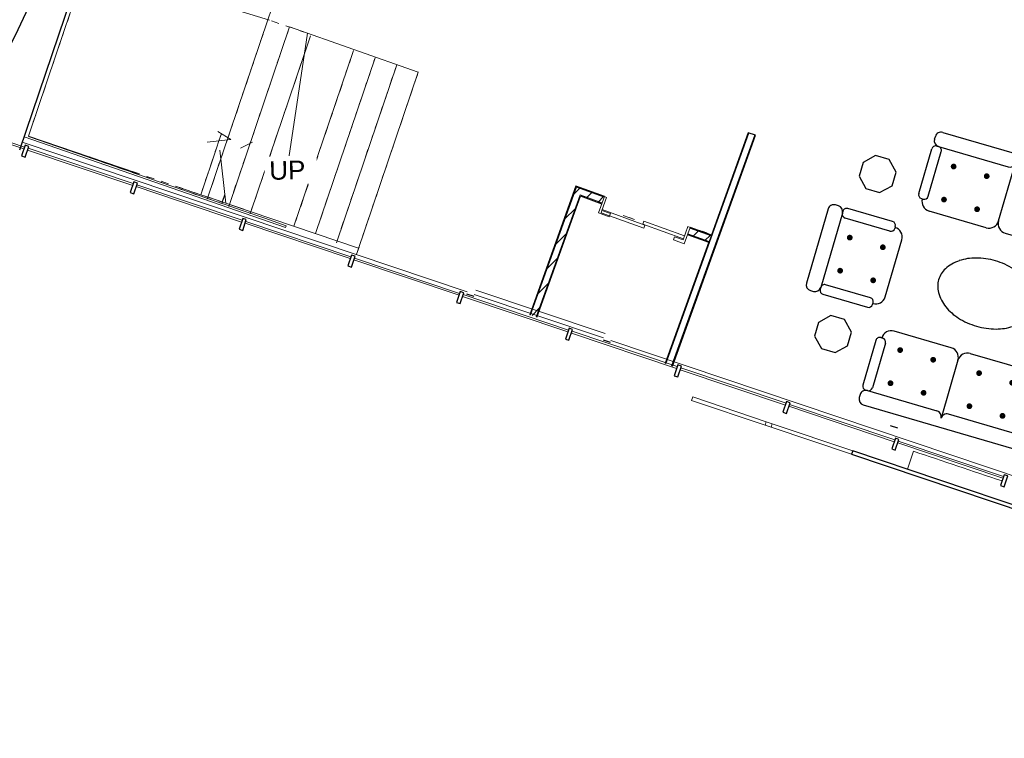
# Model space of a CAD drawing. Header units: inches. Extents: x 424 to 2043, y -237 to 445.
# Tile 69 of 256: x 708 to 721, y -154 to -144. Entities that reach past the tile are written whole.
import ezdxf

# ---------------------------------------------------------------- set-up
doc = ezdxf.new("R2010")
doc.units = ezdxf.units.IN
doc.header["$MEASUREMENT"] = 0
doc.linetypes.add('Overhead', pattern=[0.003969, 0.002381, -0.001587])
for name, color, linetype in [('1', 8, 'Continuous'), ('FUR', 6, 'Continuous'), ('RED', 1, 'Continuous')]:
    doc.layers.add(name, color=color, linetype=linetype)
for name, color, linetype, lineweight in [('A-DOOR', 31, 'Continuous', 9), ('A-FLOR', 192, 'Continuous', 9), ('A-GENM', 13, 'Continuous', 9), ('A-GLAZ-CURT', 52, 'Continuous', 9), ('A-GLAZ-CWMG', 51, 'Continuous', 9), ('A-WALL', 113, 'Continuous', 9), ('A-WALL-PATT', 111, 'Continuous', 25), ('S-STRS', 31, 'Continuous', 9), ('S-STRS-ANNO', 31, 'Continuous', 9), ('S-STRS-IDEN', 31, 'Continuous', 9), ('S-STRS-MBND', 31, 'Overhead', 9)]:
    doc.layers.add(name, color=color, linetype=linetype, lineweight=lineweight)
doc.styles.add('Arial', font='arial.ttf', dxfattribs={"height": 0.29506})
pattern_1 = [(44.69866, (853.22003, -134.97725), (-0.2110134, 0.2132448), []), (134.69866, (853.22003, -134.97725), (-0.2132448, -0.2110134), [])]
pattern_2 = [(359.69866, (853.22003, -134.97725), (0.00078891, 0.14999793), []), (89.69866, (853.22003, -134.97725), (-0.14999793, 0.00078891), [])]
pattern_3 = [(44.69866, (853.22003, -134.97725), (-0.1055067, 0.1066224), [])]

# ---------------------------------------------------------------- blocks, each defined once
blk = doc.blocks.new('Generic Models 2 - Generic Models 2-140614-اول')
at = {"layer": 'A-GENM'}
blk.add_line((-133.007, -16.203), (-132.924, -15.967), dxfattribs=at)
blk.add_open_spline([(-131.761, -16.378), (-132.148, -16.241), (-132.536, -16.104), (-132.924, -15.967)], degree=3, dxfattribs=at)
blk.add_open_spline([(-133.024, -16.25), (-132.372, -16.48), (-131.069, -16.942), (-129.119, -17.632), (-127.175, -18.32), (-125.238, -19.006), (-123.792, -19.518), (-122.938, -19.82), (-122.726, -19.895), (-122.673, -19.914)], degree=3, knots=[0, 0, 0, 0, 0.125, 0.25, 0.375, 0.5, 0.625, 0.65625, 0.6665695, 0.6665695, 0.6665695, 0.6665695], dxfattribs=at)
blk = doc.blocks.new('Generic Models 4 - Generic Models 4-152240-اول')
at = {"layer": 'A-GENM'}
for p, q in [((-135.84, -15.252), (-135.823, -15.206)), ((-134.874, -15.594), (-135.84, -15.252)), ((-135.823, -15.206), (-134.858, -15.548)), ((-134.858, -15.548), (-134.874, -15.594)), ((-134.858, -15.548), (-134.781, -15.575)), ((-134.797, -15.621), (-134.781, -15.575)), ((-134.781, -15.575), (-133.725, -15.949)), ((-134.797, -15.621), (-134.874, -15.594)), ((-133.741, -15.995), (-134.797, -15.621))]:
    blk.add_line(p, q, dxfattribs=at)
at = {"layer": 'A-GENM', "lineweight": 25}
for p, q in [((-133.725, -15.949), (-133.741, -15.995)), ((-123.547, -19.552), (-133.725, -15.949)), ((-133.741, -15.995), (-123.564, -19.598))]:
    blk.add_line(p, q, dxfattribs=at)
blk = doc.blocks.new('System Panel - Glazed-153684-اول')
at = {"layer": 'A-GLAZ-CURT', "lineweight": 18}
for p, q in [((0.732, 0.05), (-0.732, 0.05)), ((-0.732, 0.05), (-0.732, 0.025)), ((-0.732, 0.025), (0.732, 0.025)), ((0.732, 0.025), (0.732, 0.05))]:
    blk.add_line(p, q, dxfattribs=at)
blk = doc.blocks.new('Rectangular Mullion - 50 x 150mm-137391-اول')
at = {"layer": 'A-GLAZ-CWMG', "lineweight": 25}
for p, q in [((-0.025, 0.075), (0.025, 0.075)), ((-0.025, -0.075), (-0.025, 0.075)), ((0.025, 0.075), (0.025, -0.075)), ((0.025, -0.075), (-0.025, -0.075))]:
    blk.add_line(p, q, dxfattribs=at)
blk = doc.blocks.new('Side_opening_ElevatorLift_Door_with_Call_buttons_9478_0001 - 12000 x 2290 Opening-236782-همکف')
at = {"layer": 'A-DOOR', "lineweight": 18}
for p, q in [((-0.6, 0.18), (-0.6, -0.05)), ((-0.45, 0.18), (-0.6, 0.18)), ((-0.57, -0.05), (-0.57, 0.135)), ((-0.57, 0.135), (-0.45, 0.135)), ((-0.45, 0.135), (-0.45, 0.18)), ((0.57, 0.165), (-0.03, 0.165)), ((-0.03, 0.165), (-0.03, 0.122)), ((0.6, 0.18), (0.45, 0.18)), ((0.45, 0.18), (0.45, 0.135)), ((0.45, 0.135), (0.57, 0.135)), ((0.57, 0.122), (0.57, 0.165)), ((0.57, 0.135), (0.57, -0.05)), ((0.6, -0.05), (0.6, 0.18)), ((0, 0.122), (-0.57, 0.122)), ((-0.57, 0.122), (-0.57, 0.08)), ((-0.57, 0.08), (0, 0.08)), ((-0.03, 0.122), (0.57, 0.122)), ((0, 0.08), (0, 0.122)), ((-0.6, -0.05), (-0.57, -0.05)), ((0.57, -0.05), (0.6, -0.05))]:
    blk.add_line(p, q, dxfattribs=at)
at = {"layer": 'A-DOOR'}
for p, q in [((0.125, 0.1), (0.196, 0.1)), ((0.125, 0.1), (0.196, 0.1)), ((0.285, 0.1), (0.125, 0.1)), ((-0.863, -0.05), (-0.863, -0.053)), ((-0.736, -0.053), (-0.863, -0.053)), ((-0.832, -0.053), (-0.832, -0.056)), ((-0.832, -0.053), (-0.832, -0.056)), ((-0.832, -0.056), (-0.831, -0.056)), ((-0.768, -0.056), (-0.832, -0.056)), ((-0.832, -0.056), (-0.831, -0.056)), ((-0.831, -0.056), (-0.832, -0.056)), ((-0.83, -0.053), (-0.83, -0.055)), ((-0.77, -0.055), (-0.77, -0.053)), ((-0.769, -0.056), (-0.768, -0.056)), ((-0.769, -0.056), (-0.768, -0.056)), ((-0.768, -0.056), (-0.769, -0.056)), ((-0.768, -0.056), (-0.768, -0.053)), ((-0.768, -0.056), (-0.768, -0.053)), ((-0.736, -0.053), (-0.736, -0.05))]:
    blk.add_line(p, q, dxfattribs=at)
blk = doc.blocks.new('jjjr')
at = {"layer": '1'}
for radius, start, end in [(60.607, 352.65663, 355.11593), (61.107, 352.64778, 355.12459)]:
    blk.add_arc((-82.043, -107.996, 13.052), radius, start, end, dxfattribs=at)
blk = doc.blocks.new('A$C619C24AE')
at = {"layer": '1', "color": 83}
for p, q in [((1.4543, 1.867), (1.4543, 2.3941)), ((1.4543, 0.6048), (1.4543, 0.0778))]:
    blk.add_line(p, q, dxfattribs=at)
at = {"layer": '1', "color": 83, "const_width": 0.0245}
for points in [[(0.9463, 2.1997, -1), (0.9463, 2.2252, -1)], [(1.2463, 2.1997, -1), (1.2463, 2.2252, -1)], [(1.6624, 2.1997, 1), (1.6624, 2.2252, 1)], [(1.9624, 2.1997, 1), (1.9624, 2.2252, 1)], [(0.9463, 1.8997, -1), (0.9463, 1.9252, -1)], [(1.2463, 1.8997, -1), (1.2463, 1.9252, -1)], [(1.6624, 1.8997, 1), (1.6624, 1.9252, 1)], [(1.9624, 1.8997, 1), (1.9624, 1.9252, 1)], [(0.2637, 1.3652, -1), (0.2382, 1.3652, -1)], [(0.5637, 1.3652, -1), (0.5382, 1.3652, -1)], [(0.2637, 1.0652, -1), (0.2382, 1.0652, -1)], [(0.5637, 1.0652, -1), (0.5382, 1.0652, -1)], [(0.9463, 0.5603, 1), (0.9463, 0.5348, 1)], [(1.2463, 0.5603, 1), (1.2463, 0.5348, 1)], [(1.6624, 0.5603, -1), (1.6624, 0.5348, -1)], [(1.9624, 0.5603, -1), (1.9624, 0.5348, -1)], [(0.9463, 0.2603, 1), (0.9463, 0.2348, 1)], [(1.2463, 0.2603, 1), (1.2463, 0.2348, 1)], [(1.6624, 0.2603, -1), (1.6624, 0.2348, -1)], [(1.9624, 0.2603, -1), (1.9624, 0.2348, -1)]]:
    blk.add_lwpolyline(points, format="xyb", close=True, dxfattribs=at)
at = {"layer": 'FUR', "color": 83}
for p, q in [((0.7199, 2.3941), (0.7199, 2.42)), ((0.7718, 2.4718), (2.1369, 2.4718)), ((2.1887, 2.3941), (2.1887, 2.42)), ((0.7545, 2.3422), (0.7718, 2.3422)), ((0.7718, 2.3422), (1.4025, 2.3422)), ((2.1369, 2.3422), (1.5062, 2.3422)), ((2.1542, 2.3422), (2.1369, 2.3422)), ((0.7199, 1.9016), (0.7199, 2.3077)), ((0.8063, 1.9016), (0.8063, 2.3077)), ((2.1023, 1.9016), (2.1023, 2.3077)), ((2.1887, 1.9016), (2.1887, 2.3077)), ((0.7545, 1.867), (0.7718, 1.867)), ((2.1542, 1.867), (2.1369, 1.867)), ((1.3679, 1.7806), (0.8495, 1.7806)), ((1.5407, 1.7806), (2.0591, 1.7806)), ((0, 1.5521), (0, 0.8782)), ((0.0778, 1.604), (0.0518, 1.604)), ((0.1296, 1.5694), (0.1296, 1.5521)), ((0.1296, 1.5521), (0.1296, 0.8782)), ((0.5702, 1.604), (0.1642, 1.604)), ((0.6048, 1.5694), (0.6048, 1.5521)), ((0.5702, 1.5176), (0.1642, 1.5176)), ((0.6912, 0.956), (0.6912, 1.4744)), ((0.1296, 0.8782), (0.1296, 0.8609)), ((0.5702, 0.9128), (0.1642, 0.9128)), ((0.6048, 0.8609), (0.6048, 0.8782)), ((0.0518, 0.8264), (0.0778, 0.8264)), ((0.1642, 0.8264), (0.5702, 0.8264)), ((1.3679, 0.6912), (0.8495, 0.6912)), ((1.5407, 0.6912), (2.0591, 0.6912)), ((0.7545, 0.6048), (0.7718, 0.6048)), ((2.1542, 0.6048), (2.1369, 0.6048)), ((0.7199, 0.5702), (0.7199, 0.1642)), ((0.8063, 0.5702), (0.8063, 0.1642)), ((2.1023, 0.5702), (2.1023, 0.1642)), ((2.1887, 0.5702), (2.1887, 0.1642)), ((0.7545, 0.1296), (0.7718, 0.1296)), ((0.7718, 0.1296), (1.4025, 0.1296)), ((2.1369, 0.1296), (1.5062, 0.1296)), ((2.1542, 0.1296), (2.1369, 0.1296)), ((0.7199, 0.0778), (0.7199, 0.0518)), ((0.7718, 0), (2.1369, 0)), ((2.1887, 0.0778), (2.1887, 0.0518))]:
    blk.add_line(p, q, dxfattribs=at)
for centre, radius, start, end in [((0.7718, 2.42), 0.0518, 90, 180), ((2.1369, 2.42), 0.0518, 0, 90), ((0.7718, 2.3941), 0.0518, 180, 270), ((0.7545, 2.3077), 0.0346, 90, 180), ((0.7718, 2.3077), 0.0346, 360, 90), ((1.4025, 2.3941), 0.0518, 270, 0), ((1.5062, 2.3941), 0.0518, 180, 270), ((2.1369, 2.3077), 0.0346, 90, 180), ((2.1369, 2.3941), 0.0518, 270, 0), ((2.1542, 2.3077), 0.0346, 0, 90), ((0.7545, 1.9016), 0.0346, 180, 270), ((0.7718, 1.9016), 0.0346, 270, 360), ((2.1369, 1.9016), 0.0346, 180, 270), ((2.1542, 1.9016), 0.0346, 270, 0), ((0.8495, 1.867), 0.0864, 180, 270), ((1.3679, 1.867), 0.0864, 270, 360), ((1.5407, 1.867), 0.0864, 180, 270), ((2.0591, 1.867), 0.0864, 270, 0), ((0.0518, 1.5521), 0.0518, 90, 180), ((0.0778, 1.5521), 0.0518, 0, 90), ((0.1642, 1.5694), 0.0346, 90, 180), ((0.1642, 1.5521), 0.0346, 180, 270), ((0.5702, 1.5694), 0.0346, 0, 90), ((0.5702, 1.5521), 0.0346, 270, 0), ((0.6048, 1.4744), 0.0864, 0, 90), ((0.6048, 0.956), 0.0864, 270, 0), ((0.0518, 0.8782), 0.0518, 180, 270), ((0.0778, 0.8782), 0.0518, 270, 0), ((0.1642, 0.8782), 0.0346, 90, 180), ((0.1642, 0.8609), 0.0346, 180, 270), ((0.5702, 0.8782), 0.0346, 0, 90), ((0.5702, 0.8609), 0.0346, 270, 0), ((0.8495, 0.6048), 0.0864, 90, 180), ((1.3679, 0.6048), 0.0864, 0, 90), ((1.5407, 0.6048), 0.0864, 90, 180), ((2.0591, 0.6048), 0.0864, 0, 90), ((0.7545, 0.5702), 0.0346, 90, 180), ((0.7718, 0.5702), 0.0346, 0, 90), ((2.1369, 0.5702), 0.0346, 90, 180), ((2.1542, 0.5702), 0.0346, 0, 90), ((0.7545, 0.1642), 0.0346, 180, 270), ((0.7718, 0.0778), 0.0518, 90, 180), ((0.7718, 0.1642), 0.0346, 270, 0), ((1.4025, 0.0778), 0.0518, 0, 90), ((1.5062, 0.0778), 0.0518, 90, 180), ((2.1369, 0.1642), 0.0346, 180, 270), ((2.1369, 0.0778), 0.0518, 0, 90), ((2.1542, 0.1642), 0.0346, 270, 0), ((0.7718, 0.0518), 0.0518, 180, 270), ((2.1369, 0.0518), 0.0518, 270, 0)]:
    blk.add_arc(centre, radius, start, end, dxfattribs=at)
at = {"layer": 'RED', "color": 26}
for p, q in [((0.2671, 2.1136), (0.1795, 2.026)), ((0.391, 2.1136), (0.2671, 2.1136)), ((0.4786, 2.026), (0.391, 2.1136)), ((0.1795, 2.026), (0.1795, 1.9021)), ((0.4786, 1.9021), (0.4786, 2.026)), ((0.1795, 1.9021), (0.2671, 1.8145)), ((0.391, 1.8145), (0.4786, 1.9021)), ((0.2671, 1.8145), (0.391, 1.8145)), ((0.2837, 0.6678), (0.1961, 0.5802)), ((0.4076, 0.6678), (0.2837, 0.6678)), ((0.4952, 0.5802), (0.4076, 0.6678)), ((0.1961, 0.5802), (0.1961, 0.4563)), ((0.4952, 0.4563), (0.4952, 0.5802)), ((0.1961, 0.4563), (0.2837, 0.3687)), ((0.4076, 0.3687), (0.4952, 0.4563)), ((0.2837, 0.3687), (0.4076, 0.3687))]:
    blk.add_line(p, q, dxfattribs=at)
for centre, radius, start, end in [((1.4809, 1.0646), 0.4551, 105.92595, 124.56253), ((1.5266, 0.9043), 0.6218, 90, 105.92595), ((1.5266, 0.9043), 0.6218, 74.07405, 90), ((1.5723, 1.0646), 0.4551, 55.43747, 74.07405), ((1.411, 1.1659), 0.332, 124.56253, 148.98245), ((1.6422, 1.1659), 0.332, 31.01755, 55.43747), ((1.3045, 1.23), 0.2077, 148.98245, 180), ((1.7487, 1.23), 0.2077, 0, 31.01755), ((1.3045, 1.23), 0.2077, 180, 211.01755), ((1.7487, 1.23), 0.2077, 328.98245, 0), ((1.411, 1.294), 0.332, 211.01755, 235.43747), ((1.6422, 1.294), 0.332, 304.56253, 328.98245), ((1.4809, 1.3954), 0.4551, 235.43747, 254.07405), ((1.5266, 1.5557), 0.6218, 254.07405, 270), ((1.5266, 1.5557), 0.6218, 270, 285.92595), ((1.5723, 1.3954), 0.4551, 285.92595, 304.56253)]:
    blk.add_arc(centre, radius, start, end, dxfattribs=at)

msp = doc.modelspace()

# ---------------------------------------------------------------- hatches: boundary and pattern name
at = {"layer": 'A-WALL-PATT', "lineweight": 9}
h = msp.add_hatch(dxfattribs=at)
h.set_pattern_fill('FP_3', color=256, angle=-0.3013, style=0, pattern_type=2)
h.set_pattern_definition(pattern_2)
h.paths.add_polyline_path([(714.373, -148.049), (714.983, -146.356), (714.973, -146.352), (714.364, -148.046)], flags=0)
h = msp.add_hatch(dxfattribs=at)
h.set_pattern_fill('FP_4', color=256, angle=-0.3013, style=0, pattern_type=2)
h.set_pattern_definition(pattern_3)
h.paths.add_polyline_path([(714.449, -148.076), (715.055, -146.392), (714.979, -146.365), (714.373, -148.049)], flags=0)
h = msp.add_hatch(dxfattribs=at)
h.set_pattern_fill('FP_3', color=256, angle=-0.3013, style=0, pattern_type=2)
h.set_pattern_definition(pattern_2)
h.paths.add_polyline_path([(716.758, -147.005), (716.761, -146.996), (716.479, -146.894), (716.476, -146.904), (716.479, -146.905)], flags=0)
h.paths.add_polyline_path([(715.346, -146.497), (715.35, -146.488), (714.983, -146.356), (714.979, -146.365), (715.32, -146.488)], flags=0)
h = msp.add_hatch(dxfattribs=at)
h.set_pattern_fill('FP_2', color=256, angle=-0.3013, style=0, pattern_type=2)
h.set_pattern_definition(pattern_1)
h.paths.add_polyline_path([(714.458, -148.08), (715.037, -146.471), (715.028, -146.467), (714.449, -148.076)], flags=0)
h = msp.add_hatch(dxfattribs=at)
h.set_pattern_fill('FP_4', color=256, angle=-0.3013, style=0, pattern_type=2)
h.set_pattern_definition(pattern_3)
h.paths.add_polyline_path([(716.731, -147.08), (716.758, -147.005), (716.476, -146.904), (716.448, -146.979), (716.673, -147.06)], flags=0)
h.paths.add_polyline_path([(715.319, -146.572), (715.346, -146.497), (715.055, -146.392), (715.028, -146.467), (715.316, -146.571)], flags=0)
h = msp.add_hatch(dxfattribs=at)
h.set_pattern_fill('FP_2', color=256, angle=-0.3013, style=0, pattern_type=2)
h.set_pattern_definition(pattern_1)
h.paths.add_polyline_path([(716.727, -147.09), (716.731, -147.08), (716.448, -146.979), (716.445, -146.988), (716.643, -147.059)], flags=0)
h.paths.add_polyline_path([(715.316, -146.582), (715.319, -146.572), (715.037, -146.471), (715.034, -146.48), (715.316, -146.582)], flags=0)

# ---------------------------------------------------------------- linework, layer by layer
msp.add_line((717.342, -145.677), (717.246, -145.648))
at = {"layer": 'A-FLOR'}
for p, q in [((711.144, -146.896), (707.695, -145.701)), ((707.67, -145.771), (713.539, -147.746)), ((711.152, -146.873), (711.144, -146.896)), ((713.633, -147.778), (715.339, -148.352)), ((715.358, -148.295), (713.652, -147.721)), ((715.434, -148.384), (722.876, -150.889))]:
    msp.add_line(p, q, dxfattribs=at)
at = {"layer": 'A-WALL', "lineweight": 25}
for p, q in [((707.637, -145.872), (708.971, -141.936)), ((716.246, -148.723), (717.342, -145.677)), ((717.246, -145.648), (716.761, -146.996)), ((714.973, -146.352), (714.364, -148.046)), ((715.35, -146.488), (714.973, -146.352)), ((714.458, -148.08), (715.034, -146.48)), ((715.034, -146.48), (715.316, -146.582)), ((716.761, -146.996), (716.479, -146.894)), ((716.445, -146.988), (716.727, -147.09)), ((716.727, -147.09), (716.152, -148.689)), ((713.531, -147.77), (713.625, -147.802)), ((715.331, -148.376), (715.426, -148.408)), ((719.12, -149.508), (719.215, -149.54))]:
    msp.add_line(p, q, dxfattribs=at)
at = {"layer": 'A-WALL'}
for p, q in [((716.161, -148.693), (717.256, -145.651)), ((716.236, -148.72), (717.332, -145.674)), ((714.979, -146.365), (714.373, -148.049)), ((715.346, -146.497), (714.979, -146.365)), ((715.028, -146.467), (714.449, -148.076)), ((715.319, -146.572), (715.028, -146.467)), ((716.731, -147.08), (716.448, -146.979)), ((716.758, -147.005), (716.476, -146.904)), ((716.731, -147.08), (716.761, -146.996))]:
    msp.add_line(p, q, dxfattribs=at)
at = {"layer": 'S-STRS'}
for p, q in [((708.545, -143.416), (710.932, -144.162)), ((710.911, -144.155), (711.007, -143.871)), ((708.232, -144.272), (708.328, -143.988)), ((710.109, -146.523), (710.911, -144.155)), ((707.751, -145.693), (708.232, -144.272)), ((710.393, -146.619), (711.195, -144.251)), ((712.892, -144.848), (711.195, -144.251)), ((711.445, -144.449), (711.473, -144.367)), ((710.686, -146.688), (711.445, -144.449)), ((711.254, -146.88), (712.041, -144.56)), ((711.538, -146.977), (712.325, -144.656)), ((711.823, -147.073), (712.609, -144.752)), ((712.097, -147.197), (712.893, -144.848)), ((712.895, -144.849), (712.892, -144.848)), ((709.167, -146.185), (707.75, -145.694)), ((709.171, -146.174), (707.751, -145.693)), ((710.264, -145.753), (710.297, -145.658)), ((710.024, -146.463), (710.232, -145.848)), ((710.232, -145.848), (710.264, -145.753)), ((709.451, -146.283), (709.167, -146.185)), ((709.734, -146.382), (709.451, -146.283)), ((710.024, -146.463), (709.739, -146.367)), ((710.018, -146.48), (709.734, -146.382)), ((710.301, -146.578), (710.018, -146.48)), ((710.308, -146.559), (710.024, -146.463)), ((710.301, -146.578), (710.336, -146.477)), ((710.308, -146.559), (710.342, -146.458)), ((710.348, -146.594), (710.301, -146.578)), ((710.355, -146.575), (710.308, -146.559)), ((710.585, -146.676), (710.348, -146.594)), ((710.592, -146.656), (710.355, -146.575)), ((712.107, -147.169), (710.402, -146.591)), ((710.868, -146.774), (710.585, -146.676)), ((711.152, -146.873), (710.868, -146.774))]:
    msp.add_line(p, q, dxfattribs=at)
at = {"layer": 'S-STRS', "linetype": 'Overhead'}
for p, q in [((710.109, -146.523), (710.911, -144.155)), ((710.393, -146.619), (711.195, -144.251)), ((711.445, -144.449), (711.473, -144.367)), ((710.677, -146.715), (711.445, -144.449)), ((711.279, -146.807), (712.041, -144.56)), ((711.538, -146.977), (712.325, -144.656)), ((711.813, -147.1), (712.609, -144.752)), ((712.08, -147.248), (712.893, -144.848)), ((710.264, -145.753), (710.297, -145.658)), ((710.024, -146.463), (710.232, -145.848)), ((710.232, -145.848), (710.264, -145.753)), ((710.301, -146.578), (710.336, -146.477)), ((710.308, -146.559), (710.342, -146.458))]:
    msp.add_line(p, q, dxfattribs=at)
at = {"layer": 'S-STRS-ANNO'}
msp.add_line((710.548, -145.849), (710.707, -145.771), dxfattribs=at)
at = {"layer": 'S-STRS-MBND'}
for p, q in [((707.751, -145.693), (709.003, -141.999)), ((710.109, -146.523), (710.911, -144.155)), ((710.109, -146.523), (710.911, -144.155)), ((711.432, -144.332), (710.911, -144.155)), ((710.393, -146.619), (711.195, -144.251)), ((710.393, -146.619), (711.195, -144.251)), ((710.677, -146.715), (711.445, -144.449)), ((710.677, -146.715), (711.445, -144.449)), ((710.348, -146.594), (707.75, -145.694)), ((710.355, -146.575), (707.751, -145.693)), ((710.264, -145.753), (710.297, -145.658)), ((710.264, -145.753), (710.297, -145.658)), ((710.024, -146.463), (710.232, -145.848)), ((710.024, -146.463), (710.232, -145.848)), ((710.301, -146.578), (710.336, -146.477)), ((710.301, -146.578), (710.336, -146.477)), ((710.308, -146.559), (710.342, -146.458)), ((710.308, -146.559), (710.342, -146.458))]:
    msp.add_line(p, q, dxfattribs=at)
at = {"layer": 'S-STRS-MBND', "linetype": 'Continuous'}
for p, q in [((711.432, -144.332), (711.188, -145.977)), ((710.251, -145.629), (710.42, -145.736)), ((710.42, -145.736), (710.109, -145.77)), ((710.278, -145.877), (710.355, -146.575))]:
    msp.add_line(p, q, dxfattribs=at)

# ---------------------------------------------------------------- block references
at = {"color": 2, "rotation": 340.7785543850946}
msp.add_blockref('jjjr', (765.695, -42.575, -13.052), dxfattribs=at)
at = {"color": 149, "xscale": 1.514765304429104, "yscale": 1.514765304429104, "zscale": 1.514765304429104, "rotation": 343.7473565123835}
msp.add_blockref('A$C619C24AE', (717.642, -148.908), dxfattribs=at)
at = {"layer": 'A-DOOR', "rotation": 160.203731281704}
msp.add_blockref('Side_opening_ElevatorLift_Door_with_Call_buttons_9478_0001 - 12000 x 2290 Opening-236782-همکف', (715.897, -146.738), dxfattribs=at)
at = {"layer": 'A-GENM', "rotation": 0.8941701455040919}
for name in ['Generic Models 2 - Generic Models 2-140614-اول', 'Generic Models 4 - Generic Models 4-152240-اول']:
    msp.add_blockref(name, (852.084, -131.807), dxfattribs=at)
at = {"layer": 'A-GLAZ-CURT', "rotation": 341.3992454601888}
for p in [(706.99, -145.648), (708.425, -146.131), (709.86, -146.614), (711.295, -147.097), (712.73, -147.579), (714.165, -148.062), (715.6, -148.545), (717.035, -149.028), (718.47, -149.511), (719.904, -149.994)]:
    msp.add_blockref('System Panel - Glazed-153684-اول', p, dxfattribs=at)
at = {"layer": 'A-GLAZ-CWMG', "extrusion": (0, 0, -1), "rotation": 198.600754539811}
for p in [(-707.708, -145.889), (-709.143, -146.372), (-710.578, -146.855), (-712.013, -147.338), (-713.447, -147.821), (-714.882, -148.304), (-716.317, -148.787), (-717.752, -149.27), (-719.187, -149.753), (-720.622, -150.236)]:
    msp.add_blockref('Rectangular Mullion - 50 x 150mm-137391-اول', p, dxfattribs=at)

# ---------------------------------------------------------------- next in the draw order: texts
at = {"layer": 'S-STRS-IDEN', "insert": (710.925, -146.022), "char_height": 0.2459, "width": 0.56769, "attachment_point": 1, "rotation": 1.2749, "line_spacing_factor": 0.938532, "style": 'Arial', "bg_fill": 3, "box_fill_scale": 1.25, "bg_fill_color": 0, "bg_fill_transparency": 0}
msp.add_mtext('UP', dxfattribs=at)

doc.saveas('drawing.dxf')
